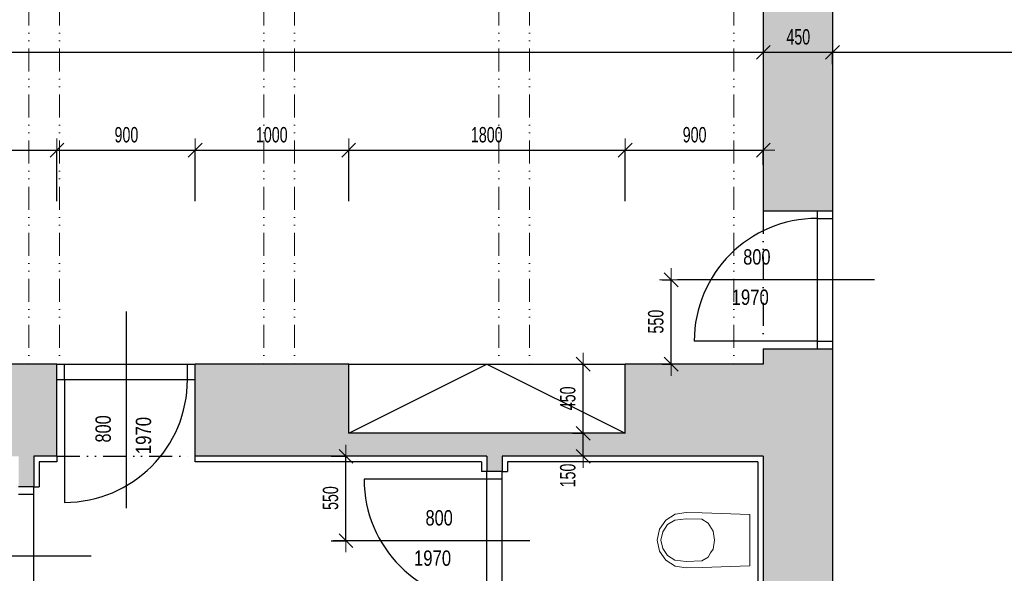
# Model space of a CAD drawing. Header units: millimetres. Extents: x -19215 to 25158, y -68454 to -42345.
# Tile 21 of 23: x 12335 to 18746, y -54929 to -51322. Entities that reach past the tile are written whole.
import ezdxf

# ---------------------------------------------------------------- set-up
doc = ezdxf.new("R2010")
doc.units = ezdxf.units.MM
doc.header["$PDMODE"] = 65
doc.linetypes.add('JIS_09_15', pattern=[300, 150, -50, 0, -50, 0, -50])
doc.layers.add('XR$1$1.NP - STÁVAJÍCÍ_1', color=7, linetype='Continuous', lineweight=25)
doc.layers.add('XR$2$1.NP - KOTY_1', color=7, linetype='Continuous', lineweight=25)
doc.styles.add('ARIALNARROW', font='ARIALN.TTF')
doc.dimstyles.new('DIMSTYLE_11', dxfattribs={"dimtxt": 100, "dimasz": 150, "dimexe": 0, "dimexo": 0, "dimgap": 50, "dimtad": 2, "dimdec": 0, "dimrnd": 5, "dimdsep": 46, "dimtxsty": 'ARIALNARROW', "dimblk1": 'ALL_ML_STRICH', "dimblk2": 'ALL_ML_STRICH', "dimsah": 1, "dimcen": 0, "dimclrd": 96, "dimclre": 96, "dimclrt": 96, "dimadec": 0, "dimazin": 0, "dimtfac": 1, "dimtdec": 0, "dimtix": 1, "dimtmove": 2, "dimatfit": 3, "dimfxl": 0, "dimtvp": 1.2, "dimtzin": 0, "dimlwd": 0, "dimlwe": 13, "dimarcsym": 0})
doc.dimstyles.new('DIMSTYLE_3', dxfattribs={"dimtxt": 100, "dimasz": 150, "dimexe": 0, "dimexo": 0, "dimgap": 50, "dimtad": 2, "dimdec": 0, "dimrnd": 5, "dimdsep": 46, "dimtxsty": 'ARIALNARROW', "dimblk1": 'ALL_ML_STRICH', "dimblk2": 'ALL_ML_STRICH', "dimsah": 1, "dimcen": 0, "dimclrd": 96, "dimclre": 96, "dimclrt": 96, "dimadec": 0, "dimazin": 0, "dimtfac": 1, "dimtdec": 0, "dimtix": 1, "dimtmove": 2, "dimatfit": 3, "dimfxl": 0, "dimtzin": 0, "dimlwd": 0, "dimlwe": 13, "dimarcsym": 0})

# ---------------------------------------------------------------- blocks, each defined once
blk = doc.blocks.new('ALL_ML_STRICH')
at = {"color": 0, "linetype": 'ByBlock', "lineweight": -2}
for p, q in [((0, -0.5), (0, 0.5)), ((-1, 0), (0.5, 0)), ((-0.3, -0.3), (0.3, 0.3))]:
    blk.add_line(p, q, dxfattribs=at)
blk = doc.blocks.new('*D13')
at = {"layer": 'DEFPOINTS', "color": 96, "linetype": 'Continuous', "lineweight": 13}
for p in [(23787.2, -51758.2), (16677.2, -58054.7), (16677.2, -58999.3)]:
    blk.add_point(p, dxfattribs=at)
at = {"layer": 'XR$1$1.NP - STÁVAJÍCÍ_1', "color": 96, "linetype": 'Continuous', "lineweight": -2}
for p, q in [((16677.2, -58614.7), (16677.2, -58999.3)), ((23787.2, -58614.7), (23787.2, -58999.3)), ((16677.2, -58999.3), (23787.2, -58999.3))]:
    blk.add_line(p, q, dxfattribs=at)
at = {"layer": 'XR$1$1.NP - STÁVAJÍCÍ_1', "color": 96, "linetype": 'Continuous', "lineweight": 13, "xscale": 150, "yscale": 150, "zscale": 150, "rotation": 180}
blk.add_blockref('ALL_ML_STRICH', (16677.2, -58999.3), dxfattribs=at)
at = {"layer": 'XR$1$1.NP - STÁVAJÍCÍ_1', "color": 96, "linetype": 'Continuous', "lineweight": 13, "xscale": 150, "yscale": 150, "zscale": 150}
blk.add_blockref('ALL_ML_STRICH', (23787.2, -58999.3), dxfattribs=at)
at = {"layer": 'XR$1$1.NP - STÁVAJÍCÍ_1', "color": 96, "linetype": 'Continuous', "lineweight": 13, "insert": (20231.1, -58759.3), "char_height": 100, "width": 324.571, "attachment_point": 5, "style": 'ARIALNARROW'}
blk.add_mtext('\\W0.81;\\A1;{7110}', dxfattribs=at)
blk = doc.blocks.new('*D76')
at = {"layer": 'DEFPOINTS', "color": 96, "linetype": 'Continuous', "lineweight": 13}
for p in [(5377.2, -51492.6), (5377.2, -51534.2), (17177.2, -51545.2)]:
    blk.add_point(p, dxfattribs=at)
at = {"layer": 'XR$2$1.NP - KOTY_1', "color": 96, "linetype": 'Continuous', "lineweight": -2}
for p, q in [((17177.2, -51445.2), (17177.2, -51534.2)), ((5377.2, -51592.6), (5377.2, -51534.2)), ((5377.2, -51534.2), (17177.2, -51534.2))]:
    blk.add_line(p, q, dxfattribs=at)
at = {"layer": 'XR$2$1.NP - KOTY_1', "color": 96, "linetype": 'Continuous', "lineweight": 13, "xscale": 150, "yscale": 150, "zscale": 150, "rotation": 180}
blk.add_blockref('ALL_ML_STRICH', (5377.2, -51534.2), dxfattribs=at)
at = {"layer": 'XR$2$1.NP - KOTY_1', "color": 96, "linetype": 'Continuous', "lineweight": 13, "xscale": 150, "yscale": 150, "zscale": 150}
blk.add_blockref('ALL_ML_STRICH', (17177.2, -51534.2), dxfattribs=at)
at = {"layer": 'XR$2$1.NP - KOTY_1', "color": 96, "linetype": 'Continuous', "lineweight": 13, "insert": (11272.5, -51434.2), "char_height": 100, "width": 405.714, "attachment_point": 5, "style": 'ARIALNARROW'}
blk.add_mtext('\\W0.81;\\A1;{11800}', dxfattribs=at)
blk = doc.blocks.new('*D77')
at = {"layer": 'DEFPOINTS', "color": 96, "linetype": 'Continuous', "lineweight": 13}
for p in [(17177.2, -51534.2), (17177.2, -51545.2), (17627.2, -51510.5)]:
    blk.add_point(p, dxfattribs=at)
at = {"layer": 'XR$2$1.NP - KOTY_1', "color": 96, "linetype": 'Continuous', "lineweight": -2}
for p, q in [((17177.2, -51445.2), (17177.2, -51534.2)), ((17177.2, -51534.2), (17627.2, -51534.2)), ((17627.2, -51610.5), (17627.2, -51534.2))]:
    blk.add_line(p, q, dxfattribs=at)
at = {"layer": 'XR$2$1.NP - KOTY_1', "color": 96, "linetype": 'Continuous', "lineweight": 13, "xscale": 150, "yscale": 150, "zscale": 150, "rotation": 180}
blk.add_blockref('ALL_ML_STRICH', (17177.2, -51534.2), dxfattribs=at)
at = {"layer": 'XR$2$1.NP - KOTY_1', "color": 96, "linetype": 'Continuous', "lineweight": 13, "xscale": 150, "yscale": 150, "zscale": 150}
blk.add_blockref('ALL_ML_STRICH', (17627.2, -51534.2), dxfattribs=at)
at = {"layer": 'XR$2$1.NP - KOTY_1', "color": 96, "linetype": 'Continuous', "lineweight": 13, "insert": (17404.7, -51434.2), "char_height": 100, "width": 243.429, "attachment_point": 5, "style": 'ARIALNARROW'}
blk.add_mtext('\\W0.81;\\A1;{450}', dxfattribs=at)
blk = doc.blocks.new('*D78')
at = {"layer": 'DEFPOINTS', "color": 96, "linetype": 'Continuous', "lineweight": 13}
for p in [(23157.2, -51448.2), (17627.2, -51510.5), (17627.2, -51534.2)]:
    blk.add_point(p, dxfattribs=at)
at = {"layer": 'XR$2$1.NP - KOTY_1', "color": 96, "linetype": 'Continuous', "lineweight": -2}
for p, q in [((17627.2, -51610.5), (17627.2, -51534.2)), ((17627.2, -51534.2), (23157.2, -51534.2)), ((23157.2, -51548.2), (23157.2, -51534.2))]:
    blk.add_line(p, q, dxfattribs=at)
at = {"layer": 'XR$2$1.NP - KOTY_1', "color": 96, "linetype": 'Continuous', "lineweight": 13, "xscale": 150, "yscale": 150, "zscale": 150, "rotation": 180}
blk.add_blockref('ALL_ML_STRICH', (17627.2, -51534.2), dxfattribs=at)
at = {"layer": 'XR$2$1.NP - KOTY_1', "color": 96, "linetype": 'Continuous', "lineweight": 13, "xscale": 150, "yscale": 150, "zscale": 150}
blk.add_blockref('ALL_ML_STRICH', (23157.2, -51534.2), dxfattribs=at)
at = {"layer": 'XR$2$1.NP - KOTY_1', "color": 96, "linetype": 'Continuous', "lineweight": 13, "insert": (20391.1, -51434.2), "char_height": 100, "width": 324.571, "attachment_point": 5, "style": 'ARIALNARROW'}
blk.add_mtext('\\W0.81;\\A1;{5530}', dxfattribs=at)
blk = doc.blocks.new('*D93')
at = {"layer": 'DEFPOINTS', "color": 96, "linetype": 'Continuous', "lineweight": 13}
for p in [(11577.2, -52171.9), (11577.2, -52605), (12577.2, -52605)]:
    blk.add_point(p, dxfattribs=at)
at = {"layer": 'XR$2$1.NP - KOTY_1', "color": 96, "linetype": 'Continuous', "lineweight": -2}
for p, q in [((11577.2, -52505), (11577.2, -52171.9)), ((11577.2, -52171.9), (12577.2, -52171.9)), ((12577.2, -52505), (12577.2, -52171.9))]:
    blk.add_line(p, q, dxfattribs=at)
at = {"layer": 'XR$2$1.NP - KOTY_1', "color": 96, "linetype": 'Continuous', "lineweight": 13, "xscale": 150, "yscale": 150, "zscale": 150, "rotation": 180}
blk.add_blockref('ALL_ML_STRICH', (11577.2, -52171.9), dxfattribs=at)
at = {"layer": 'XR$2$1.NP - KOTY_1', "color": 96, "linetype": 'Continuous', "lineweight": 13, "xscale": 150, "yscale": 150, "zscale": 150}
blk.add_blockref('ALL_ML_STRICH', (12577.2, -52171.9), dxfattribs=at)
at = {"layer": 'XR$2$1.NP - KOTY_1', "color": 96, "linetype": 'Continuous', "lineweight": 13, "insert": (12076.1, -52071.9), "char_height": 100, "width": 324.571, "attachment_point": 5, "style": 'ARIALNARROW'}
blk.add_mtext('\\W0.81;\\A1;{1000}', dxfattribs=at)
blk = doc.blocks.new('*D94')
at = {"layer": 'DEFPOINTS', "color": 96, "linetype": 'Continuous', "lineweight": 13}
for p in [(12577.2, -52171.9), (12577.2, -52605), (13477.2, -52605)]:
    blk.add_point(p, dxfattribs=at)
at = {"layer": 'XR$2$1.NP - KOTY_1', "color": 96, "linetype": 'Continuous', "lineweight": -2}
for p, q in [((12577.2, -52505), (12577.2, -52171.9)), ((12577.2, -52171.9), (13477.2, -52171.9)), ((13477.2, -52505), (13477.2, -52171.9))]:
    blk.add_line(p, q, dxfattribs=at)
at = {"layer": 'XR$2$1.NP - KOTY_1', "color": 96, "linetype": 'Continuous', "lineweight": 13, "xscale": 150, "yscale": 150, "zscale": 150, "rotation": 180}
blk.add_blockref('ALL_ML_STRICH', (12577.2, -52171.9), dxfattribs=at)
at = {"layer": 'XR$2$1.NP - KOTY_1', "color": 96, "linetype": 'Continuous', "lineweight": 13, "xscale": 150, "yscale": 150, "zscale": 150}
blk.add_blockref('ALL_ML_STRICH', (13477.2, -52171.9), dxfattribs=at)
at = {"layer": 'XR$2$1.NP - KOTY_1', "color": 96, "linetype": 'Continuous', "lineweight": 13, "insert": (13029.7, -52071.9), "char_height": 100, "width": 243.429, "attachment_point": 5, "style": 'ARIALNARROW'}
blk.add_mtext('\\W0.81;\\A1;{900}', dxfattribs=at)
blk = doc.blocks.new('*D95')
at = {"layer": 'DEFPOINTS', "color": 96, "linetype": 'Continuous', "lineweight": 13}
for p in [(13477.2, -52171.9), (13477.2, -52605), (14477.2, -52605)]:
    blk.add_point(p, dxfattribs=at)
at = {"layer": 'XR$2$1.NP - KOTY_1', "color": 96, "linetype": 'Continuous', "lineweight": -2}
for p, q in [((13477.2, -52505), (13477.2, -52171.9)), ((13477.2, -52171.9), (14477.2, -52171.9)), ((14477.2, -52505), (14477.2, -52171.9))]:
    blk.add_line(p, q, dxfattribs=at)
at = {"layer": 'XR$2$1.NP - KOTY_1', "color": 96, "linetype": 'Continuous', "lineweight": 13, "xscale": 150, "yscale": 150, "zscale": 150, "rotation": 180}
blk.add_blockref('ALL_ML_STRICH', (13477.2, -52171.9), dxfattribs=at)
at = {"layer": 'XR$2$1.NP - KOTY_1', "color": 96, "linetype": 'Continuous', "lineweight": 13, "xscale": 150, "yscale": 150, "zscale": 150}
blk.add_blockref('ALL_ML_STRICH', (14477.2, -52171.9), dxfattribs=at)
at = {"layer": 'XR$2$1.NP - KOTY_1', "color": 96, "linetype": 'Continuous', "lineweight": 13, "insert": (13976.1, -52071.9), "char_height": 100, "width": 324.571, "attachment_point": 5, "style": 'ARIALNARROW'}
blk.add_mtext('\\W0.81;\\A1;{1000}', dxfattribs=at)
blk = doc.blocks.new('*D96')
at = {"layer": 'DEFPOINTS', "color": 96, "linetype": 'Continuous', "lineweight": 13}
for p in [(14477.2, -52171.9), (14477.2, -52605), (16277.2, -52605)]:
    blk.add_point(p, dxfattribs=at)
at = {"layer": 'XR$2$1.NP - KOTY_1', "color": 96, "linetype": 'Continuous', "lineweight": -2}
for p, q in [((14477.2, -52505), (14477.2, -52171.9)), ((14477.2, -52171.9), (16277.2, -52171.9)), ((16277.2, -52505), (16277.2, -52171.9))]:
    blk.add_line(p, q, dxfattribs=at)
at = {"layer": 'XR$2$1.NP - KOTY_1', "color": 96, "linetype": 'Continuous', "lineweight": 13, "xscale": 150, "yscale": 150, "zscale": 150, "rotation": 180}
blk.add_blockref('ALL_ML_STRICH', (14477.2, -52171.9), dxfattribs=at)
at = {"layer": 'XR$2$1.NP - KOTY_1', "color": 96, "linetype": 'Continuous', "lineweight": 13, "xscale": 150, "yscale": 150, "zscale": 150}
blk.add_blockref('ALL_ML_STRICH', (16277.2, -52171.9), dxfattribs=at)
at = {"layer": 'XR$2$1.NP - KOTY_1', "color": 96, "linetype": 'Continuous', "lineweight": 13, "insert": (15376.1, -52071.9), "char_height": 100, "width": 324.571, "attachment_point": 5, "style": 'ARIALNARROW'}
blk.add_mtext('\\W0.81;\\A1;{1800}', dxfattribs=at)
blk = doc.blocks.new('*D97')
at = {"layer": 'DEFPOINTS', "color": 96, "linetype": 'Continuous', "lineweight": 13}
for p in [(16277.2, -52171.9), (17177.2, -52167.1), (16277.2, -52605)]:
    blk.add_point(p, dxfattribs=at)
at = {"layer": 'XR$2$1.NP - KOTY_1', "color": 96, "linetype": 'Continuous', "lineweight": -2}
for p, q in [((16277.2, -52505), (16277.2, -52171.9)), ((16277.2, -52171.9), (17177.2, -52171.9)), ((17177.2, -52267.1), (17177.2, -52171.9))]:
    blk.add_line(p, q, dxfattribs=at)
at = {"layer": 'XR$2$1.NP - KOTY_1', "color": 96, "linetype": 'Continuous', "lineweight": 13, "xscale": 150, "yscale": 150, "zscale": 150, "rotation": 180}
blk.add_blockref('ALL_ML_STRICH', (16277.2, -52171.9), dxfattribs=at)
at = {"layer": 'XR$2$1.NP - KOTY_1', "color": 96, "linetype": 'Continuous', "lineweight": 13, "xscale": 150, "yscale": 150, "zscale": 150}
blk.add_blockref('ALL_ML_STRICH', (17177.2, -52171.9), dxfattribs=at)
at = {"layer": 'XR$2$1.NP - KOTY_1', "color": 96, "linetype": 'Continuous', "lineweight": 13, "insert": (16729.7, -52071.9), "char_height": 100, "width": 243.429, "attachment_point": 5, "style": 'ARIALNARROW'}
blk.add_mtext('\\W0.81;\\A1;{900}', dxfattribs=at)
blk = doc.blocks.new('*D123')
at = {"layer": 'DEFPOINTS', "color": 96, "linetype": 'Continuous', "lineweight": 13}
for p in [(16019.3, -53566.7), (16003.9, -54016.7), (16034.3, -54016.7)]:
    blk.add_point(p, dxfattribs=at)
at = {"layer": 'XR$2$1.NP - KOTY_1', "color": 96, "linetype": 'Continuous', "lineweight": -2}
for p, q in [((15919.3, -53566.7), (16003.9, -53566.7)), ((16003.9, -54016.7), (16003.9, -53566.7)), ((15934.3, -54016.7), (16003.9, -54016.7))]:
    blk.add_line(p, q, dxfattribs=at)
at = {"layer": 'XR$2$1.NP - KOTY_1', "color": 96, "linetype": 'Continuous', "lineweight": 13, "xscale": 150, "yscale": 150, "zscale": 150}
for p, rotation in [((16003.9, -53566.7), 90), ((16003.9, -54016.7), 270)]:
    blk.add_blockref('ALL_ML_STRICH', p, dxfattribs=dict(at, rotation=rotation))
at = {"layer": 'XR$2$1.NP - KOTY_1', "color": 96, "linetype": 'Continuous', "lineweight": 13, "insert": (15903.9, -53789.1), "char_height": 100, "width": 243.429, "attachment_point": 5, "rotation": 90, "style": 'ARIALNARROW'}
blk.add_mtext('\\W0.81;\\A1;{450}', dxfattribs=at)
blk = doc.blocks.new('*D124')
at = {"layer": 'DEFPOINTS', "color": 96, "linetype": 'Continuous', "lineweight": 13}
for p in [(16034.3, -54016.7), (15986.1, -54166.7), (16003.9, -54166.7)]:
    blk.add_point(p, dxfattribs=at)
at = {"layer": 'XR$2$1.NP - KOTY_1', "color": 96, "linetype": 'Continuous', "lineweight": -2}
for p, q in [((15934.3, -54016.7), (16003.9, -54016.7)), ((16003.9, -54166.7), (16003.9, -54016.7)), ((16086.1, -54166.7), (16003.9, -54166.7))]:
    blk.add_line(p, q, dxfattribs=at)
at = {"layer": 'XR$2$1.NP - KOTY_1', "color": 96, "linetype": 'Continuous', "lineweight": 13, "xscale": 150, "yscale": 150, "zscale": 150}
for p, rotation in [((16003.9, -54016.7), 90), ((16003.9, -54166.7), 270)]:
    blk.add_blockref('ALL_ML_STRICH', p, dxfattribs=dict(at, rotation=rotation))
at = {"layer": 'XR$2$1.NP - KOTY_1', "color": 96, "linetype": 'Continuous', "lineweight": 13, "insert": (15903.9, -54291.8), "char_height": 100, "width": 243.429, "attachment_point": 5, "rotation": 90, "style": 'ARIALNARROW'}
blk.add_mtext('\\W0.81;\\A1;{150}', dxfattribs=at)
blk = doc.blocks.new('*D125')
at = {"layer": 'DEFPOINTS', "color": 96, "linetype": 'Continuous', "lineweight": 13}
for p in [(14463.5, -54166.7), (14459, -54716.7), (14463.5, -54716.7)]:
    blk.add_point(p, dxfattribs=at)
at = {"layer": 'XR$2$1.NP - KOTY_1', "color": 96, "linetype": 'Continuous', "lineweight": -2}
for p, q in [((14363.5, -54166.7), (14459, -54166.7)), ((14459, -54716.7), (14459, -54166.7)), ((14363.5, -54716.7), (14459, -54716.7))]:
    blk.add_line(p, q, dxfattribs=at)
at = {"layer": 'XR$2$1.NP - KOTY_1', "color": 96, "linetype": 'Continuous', "lineweight": 13, "xscale": 150, "yscale": 150, "zscale": 150}
for p, rotation in [((14459, -54166.7), 90), ((14459, -54716.7), 270)]:
    blk.add_blockref('ALL_ML_STRICH', p, dxfattribs=dict(at, rotation=rotation))
at = {"layer": 'XR$2$1.NP - KOTY_1', "color": 96, "linetype": 'Continuous', "lineweight": 13, "insert": (14359, -54439.1), "char_height": 100, "width": 243.429, "attachment_point": 5, "rotation": 90, "style": 'ARIALNARROW'}
blk.add_mtext('\\W0.81;\\A1;{550}', dxfattribs=at)
blk = doc.blocks.new('*D126')
at = {"layer": 'DEFPOINTS', "color": 96, "linetype": 'Continuous', "lineweight": 13}
for p in [(16619.1, -53016.7), (16577.1, -53566.7), (16619.1, -53566.7)]:
    blk.add_point(p, dxfattribs=at)
at = {"layer": 'XR$2$1.NP - KOTY_1', "color": 96, "linetype": 'Continuous', "lineweight": -2}
for p, q in [((16519.1, -53016.7), (16577.1, -53016.7)), ((16577.1, -53566.7), (16577.1, -53016.7)), ((16519.1, -53566.7), (16577.1, -53566.7))]:
    blk.add_line(p, q, dxfattribs=at)
at = {"layer": 'XR$2$1.NP - KOTY_1', "color": 96, "linetype": 'Continuous', "lineweight": 13, "xscale": 150, "yscale": 150, "zscale": 150}
for p, rotation in [((16577.1, -53016.7), 90), ((16577.1, -53566.7), 270)]:
    blk.add_blockref('ALL_ML_STRICH', p, dxfattribs=dict(at, rotation=rotation))
at = {"layer": 'XR$2$1.NP - KOTY_1', "color": 96, "linetype": 'Continuous', "lineweight": 13, "insert": (16477.1, -53289.1), "char_height": 100, "width": 243.429, "attachment_point": 5, "rotation": 90, "style": 'ARIALNARROW'}
blk.add_mtext('\\W0.81;\\A1;{550}', dxfattribs=at)

msp = doc.modelspace()

# ---------------------------------------------------------------- hatches: boundary and pattern name
at = {"layer": 'XR$1$1.NP - STÁVAJÍCÍ_1', "linetype": 'Continuous', "lineweight": 13}
for points in [[(17767.2, -45471.7), (17177.2, -45471.7), (17177.2, -47156.7), (15677.2, -47156.7), (15677.2, -47606.7), (17177.2, -47606.7), (17177.2, -52566.7), (17627.2, -52566.7), (17627.2, -45921.7), (17767.2, -45921.7)], [(23157.2, -57146.7), (17627.2, -57146.7), (17627.2, -53466.7), (17177.2, -53466.7), (17177.2, -53566.7), (16277.2, -53566.7), (16277.2, -54016.7), (14477.2, -54016.7), (14477.2, -53566.7), (13477.2, -53566.7), (13477.2, -54166.7), (15377.2, -54166.7), (15377.2, -54266.7), (15477.2, -54266.7), (15477.2, -54166.7), (17177.2, -54166.7), (17177.2, -56646.7), (16677.2, -57146.7), (16677.2, -57596.7), (23607.2, -57596.7), (23607.2, -57021.7), (23157.2, -57021.7)], [(11577.2, -54016.7), (10377.2, -54016.7), (10377.2, -53566.7), (9377.2, -53566.7), (9377.2, -54166.7), (12327.2, -54166.7), (12327.2, -54366.7), (12427.2, -54366.7), (12427.2, -54166.7), (12577.2, -54166.7), (12577.2, -53566.7), (11577.2, -53566.7)]]:
    msp.add_hatch(color=254, dxfattribs=at).paths.add_polyline_path(points)

# ---------------------------------------------------------------- linework, layer by layer
at = {"layer": 'XR$1$1.NP - STÁVAJÍCÍ_1', "color": 250, "linetype": 'Continuous', "lineweight": 25}
for p, q in [((17627.2, -45921.7), (17627.2, -52566.7)), ((17177.2, -47606.7), (17177.2, -52566.7)), ((17177.2, -52566.7), (17627.2, -52566.7)), ((17527.2, -52566.7), (17527.2, -53466.7)), ((17627.2, -52566.7), (17627.2, -53466.7)), ((17527.2, -52616.7), (17627.2, -52616.7)), ((17527.2, -53416.7), (16727.2, -53416.7)), ((17177.2, -53466.7), (17627.2, -53466.7)), ((17177.2, -53466.7), (17177.2, -53566.7)), ((17527.2, -53416.7), (17627.2, -53416.7)), ((17627.2, -53466.7), (17627.2, -57146.7)), ((12577.2, -53566.7), (11577.2, -53566.7)), ((12577.2, -54166.7), (12577.2, -53566.7)), ((12577.2, -53566.7), (13477.2, -53566.7)), ((12627.2, -53666.7), (12627.2, -53566.7)), ((13427.2, -53666.7), (13427.2, -53566.7)), ((14477.2, -53566.7), (13477.2, -53566.7)), ((13477.2, -54166.7), (13477.2, -53566.7)), ((14477.2, -54016.7), (14477.2, -53566.7)), ((14477.2, -53566.7), (16277.2, -53566.7)), ((14477.2, -54016.7), (15377.2, -53566.7)), ((15377.2, -53566.7), (16277.2, -54016.7)), ((17177.2, -53566.7), (16277.2, -53566.7)), ((16277.2, -54016.7), (16277.2, -53566.7)), ((12577.2, -53666.7), (13477.2, -53666.7)), ((12627.2, -53666.7), (12627.2, -54466.7)), ((16277.2, -54016.7), (14477.2, -54016.7)), ((12577.2, -54166.7), (12427.2, -54166.7)), ((12427.2, -54166.7), (12427.2, -54366.7)), ((12577.2, -54166.7), (12577.2, -54201.7)), ((15377.2, -54166.7), (13477.2, -54166.7)), ((13477.2, -54201.7), (13477.2, -54166.7)), ((15377.2, -54166.7), (15377.2, -54266.7)), ((17177.2, -54166.7), (15477.2, -54166.7)), ((15477.2, -54166.7), (15477.2, -54266.7)), ((17177.2, -54166.7), (17177.2, -56646.7)), ((12577.2, -54201.7), (12462.2, -54201.7)), ((12462.2, -54201.7), (12462.2, -54366.7)), ((15342.2, -54201.7), (13477.2, -54201.7)), ((15342.2, -54201.7), (15342.2, -54266.7)), ((15512.2, -54201.7), (15512.2, -54266.7)), ((17142.2, -54201.7), (15512.2, -54201.7)), ((17142.2, -54201.7), (17142.2, -56632.2)), ((15377.2, -54266.7), (15342.2, -54266.7)), ((15477.2, -54266.7), (15377.2, -54266.7)), ((15377.2, -55166.7), (15377.2, -54266.7)), ((15477.2, -55166.7), (15477.2, -54266.7)), ((15477.2, -54266.7), (15512.2, -54266.7)), ((12427.2, -54366.7), (12327.2, -54366.7)), ((12427.2, -55266.7), (12427.2, -54366.7)), ((12427.2, -54366.7), (12462.2, -54366.7)), ((15377.2, -54316.7), (14577.2, -54316.7)), ((15477.2, -54316.7), (15377.2, -54316.7)), ((12427.2, -54416.7), (12327.2, -54416.7))]:
    msp.add_line(p, q, dxfattribs=at)
at = {"layer": 'XR$1$1.NP - STÁVAJÍCÍ_1', "color": 8, "linetype": 'JIS_09_15', "lineweight": 13}
for p, q in [((12394.7, -47606.7), (12394.7, -53566.7)), ((12594.7, -47606.7), (12594.7, -53566.7)), ((13924.7, -47606.7), (13924.7, -53566.7)), ((14124.7, -47606.7), (14124.7, -53566.7)), ((15454.7, -47606.7), (15454.7, -53566.7)), ((15654.7, -47606.7), (15654.7, -53566.7)), ((16984.7, -47606.7), (16984.7, -53566.7))]:
    msp.add_line(p, q, dxfattribs=at)
at = {"layer": 'XR$1$1.NP - STÁVAJÍCÍ_1', "color": 250, "linetype": 'JIS_09_15', "lineweight": 25}
for p, q in [((17177.2, -52566.7), (17177.2, -53466.7)), ((12577.2, -54166.7), (13477.2, -54166.7))]:
    msp.add_line(p, q, dxfattribs=at)
at = {"layer": 'XR$1$1.NP - STÁVAJÍCÍ_1', "color": 250, "linetype": 'Continuous', "lineweight": 13}
for p, q in [((16541.7, -54582), (16603.6, -54543.7)), ((16603.6, -54543.7), (16675.6, -54533)), ((16675.6, -54533), (16778.3, -54534.2)), ((16778.3, -54534.2), (17090.3, -54546.5)), ((17090.3, -54546.5), (17090.3, -54879.4)), ((16500, -54641.7), (16541.7, -54582)), ((16521.9, -54658.1), (16554, -54612.1)), ((16554, -54612.1), (16601.7, -54582.6)), ((16601.7, -54582.6), (16674.6, -54574.4)), ((16674.6, -54574.4), (16777.6, -54577)), ((16777.6, -54577), (16818.2, -54602.7)), ((16818.2, -54602.7), (16850.3, -54654.7)), ((16485.3, -54713), (16500, -54641.7)), ((16510.6, -54713), (16521.9, -54658.1)), ((16850.3, -54654.7), (16859.9, -54713)), ((16500, -54784.3), (16485.3, -54713)), ((16521.9, -54767.9), (16510.6, -54713)), ((16859.9, -54713), (16850.3, -54771.3)), ((16541.7, -54843.9), (16500, -54784.3)), ((16554, -54813.8), (16521.9, -54767.9)), ((16601.7, -54843.3), (16554, -54813.8)), ((16833.4, -54795.5), (16818.2, -54823.2)), ((16850.3, -54771.3), (16833.4, -54795.5)), ((16603.6, -54882.2), (16541.7, -54843.9)), ((16674.6, -54851.6), (16601.7, -54843.3)), ((16675.6, -54893), (16603.6, -54882.2)), ((16777.6, -54848.9), (16674.6, -54851.6)), ((16818.2, -54823.2), (16777.6, -54848.9)), ((17090.3, -54879.4), (16778.3, -54891.7)), ((16778.3, -54891.7), (16675.6, -54893))]:
    msp.add_line(p, q, dxfattribs=at)
at = {"layer": 'XR$1$1.NP - STÁVAJÍCÍ_1', "color": 250, "linetype": 'Continuous', "lineweight": 25}
for centre, start, end in [((17527.2, -53416.7), 90, 180), ((12627.2, -53666.7), 270, 0), ((15377.2, -54316.7), 180, 270)]:
    msp.add_arc(centre, 800, start, end, dxfattribs=at)
at = {"layer": 'XR$2$1.NP - KOTY_1', "color": 96, "linetype": 'Continuous', "lineweight": 25}
for p, q in [((17900.1, -53016.7), (16619.1, -53016.7)), ((13027.2, -53223.2), (13027.2, -54504.2)), ((15656.1, -54716.7), (14375.2, -54716.7)), ((12800.1, -54816.7), (11519.1, -54816.7))]:
    msp.add_line(p, q, dxfattribs=at)

# ---------------------------------------------------------------- texts
at = {"layer": 'XR$2$1.NP - KOTY_1', "color": 96, "linetype": 'Continuous', "lineweight": 18, "char_height": 100, "attachment_point": 5, "style": 'ARIALNARROW'}
for s, insert, width in [('\\W0.93;800', (17135, -52868.2), 225.547), ('\\W0.95;1970', (17091.8, -53130.9), 295.658), ('\\W0.93;800', (15066.2, -54568.2), 225.547), ('\\W0.95;1970', (15023, -54830.9), 295.658)]:
    msp.add_mtext(s, dxfattribs=dict(at, insert=insert, width=width))
at = {"layer": 'XR$2$1.NP - KOTY_1', "color": 96, "linetype": 'Continuous', "lineweight": 18, "char_height": 100, "attachment_point": 5, "rotation": 90, "style": 'ARIALNARROW'}
for s, insert, width in [('\\W0.93;800', (12878.6, -53988.3), 225.547), ('\\W0.95;1970', (13141.3, -54031.5), 295.658)]:
    msp.add_mtext(s, dxfattribs=dict(at, insert=insert, width=width))

# ---------------------------------------------------------------- dimensions: what is measured, and where the dimension line sits
at = {"layer": 'XR$1$1.NP - STÁVAJÍCÍ_1', "color": 96, "linetype": 'Continuous', "lineweight": 13}
dim = msp.add_linear_dim(base=(23787.2, -58999.3), p1=(16677.2, -58614.7), p2=(23787.2, -58614.7), dimstyle='DIMSTYLE_3', override={"dimpost": '<>', "dimclrd": 96, "dimclre": 96, "dimclrt": 96, "dimlwd": 0, "dimlwe": 13}, dxfattribs=at)
dim.commit()
dim.dimension.update_dxf_attribs({"geometry": '*D13', "text_midpoint": (20231.1, -58759.3), "dimtype": 160})
at = {"layer": 'XR$2$1.NP - KOTY_1', "color": 96, "linetype": 'Continuous', "lineweight": 13}
for base, p1, p2, picture, middle in [((17177.2, -51534.2), (5377.2, -51592.6), (17177.2, -51445.2), '*D76', (11272.5, -51434.2)), ((17627.2, -51534.2), (17177.2, -51445.2), (17627.2, -51610.5), '*D77', (17404.7, -51434.2)), ((23157.2, -51534.2), (17627.2, -51610.5), (23157.2, -51548.2), '*D78', (20391.1, -51434.2)), ((12577.2, -52171.9), (11577.2, -52505), (12577.2, -52505), '*D93', (12076.1, -52071.9)), ((13477.2, -52171.9), (12577.2, -52505), (13477.2, -52505), '*D94', (13029.7, -52071.9)), ((14477.2, -52171.9), (13477.2, -52505), (14477.2, -52505), '*D95', (13976.1, -52071.9)), ((16277.2, -52171.9), (14477.2, -52505), (16277.2, -52505), '*D96', (15376.1, -52071.9)), ((17177.2, -52171.9), (16277.2, -52505), (17177.2, -52267.1), '*D97', (16729.7, -52071.9))]:
    dim = msp.add_linear_dim(base=base, p1=p1, p2=p2, dimstyle='DIMSTYLE_3', override={"dimpost": '<>', "dimclrd": 96, "dimclre": 96, "dimclrt": 96, "dimlwd": 0, "dimlwe": 13}, dxfattribs=at)
    dim.commit()
    dim.dimension.update_dxf_attribs({"geometry": picture, "text_midpoint": middle, "dimtype": 160})
for base, p1, p2, dimstyle, picture, middle in [((16577.1, -53016.7), (16519.1, -53566.7), (16519.1, -53016.7), 'DIMSTYLE_3', '*D126', (16477.1, -53289.1)), ((16003.9, -53566.7), (15934.3, -54016.7), (15919.3, -53566.7), 'DIMSTYLE_3', '*D123', (15903.9, -53789.1)), ((16003.9, -54016.7), (16086.1, -54166.7), (15934.3, -54016.7), 'DIMSTYLE_11', '*D124', (15903.9, -54291.8)), ((14459, -54166.7), (14363.5, -54716.7), (14363.5, -54166.7), 'DIMSTYLE_3', '*D125', (14359, -54439.1))]:
    dim = msp.add_linear_dim(base=base, p1=p1, p2=p2, angle=90, dimstyle=dimstyle, override={"dimpost": '<>', "dimclrd": 96, "dimclre": 96, "dimclrt": 96, "dimlwd": 0, "dimlwe": 13}, dxfattribs=at)
    dim.commit()
    dim.dimension.update_dxf_attribs({"geometry": picture, "text_midpoint": middle, "dimtype": 160})

doc.saveas('drawing.dxf')
